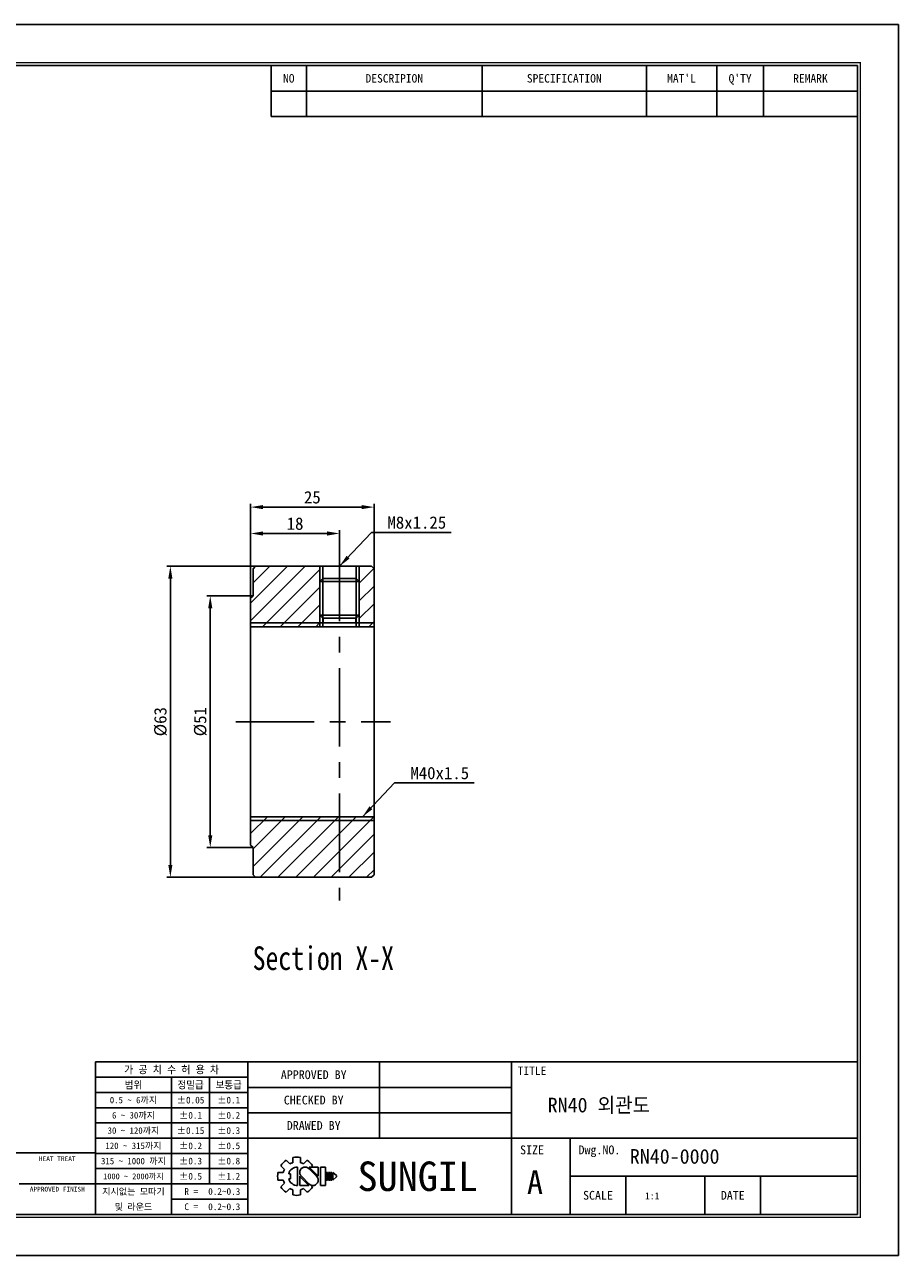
# Model space of a CAD drawing. Header units: millimetres. Extents: x 0 to 353, y 0 to 249.
# Tile 2 of 2: x 176 to 353, y 0 to 249. Entities that reach past the tile are written whole.
import ezdxf
from ezdxf.enums import TextEntityAlignment as Align

# ---------------------------------------------------------------- set-up
doc = ezdxf.new("R2010")
doc.units = ezdxf.units.MM
doc.linetypes.add('CENTER', pattern=[50.8, 31.75, -6.35, 6.35, -6.35])
doc.layers.get('0').update_dxf_attribs({"linetype": 'CONTINUOUS'})
doc.layers.get('DEFPOINTS').update_dxf_attribs({"linetype": 'CONTINUOUS'})
for name, color, linetype in [('center', 1, 'CENTER'), ('L1', 7, 'CONTINUOUS'), ('OUTLINE', 7, 'CONTINUOUS')]:
    doc.layers.add(name, color=color, linetype=linetype)
doc.dimstyles.get("Standard").update_dxf_attribs({"dimtxt": 2.5, "dimasz": 2.5, "dimexe": 0.7, "dimexo": 0, "dimgap": 0.7, "dimtad": 1, "dimdec": 3, "dimzin": 11, "dimdsep": 46, "dimtxsty": 'Standard', "dimcen": 0, "dimclrd": 5, "dimclre": 5, "dimclrt": 3, "dimadec": 0, "dimazin": 0, "dimtfac": 0.6, "dimtdec": 3, "dimtmove": 0, "dimatfit": 3, "dimfxl": 0, "dimtolj": 1, "dimtzin": 11, "dimarcsym": 0})

# ---------------------------------------------------------------- blocks, each defined once
blk = doc.blocks.new('표제란')
at = {"layer": 'L1', "color": 0}
for p, q in [((297, 210), (0, 210)), ((297, 0), (297, 210)), ((0, 0), (297, 0))]:
    blk.add_line(p, q, dxfattribs=at)
at = {"layer": 'L1'}
for p, q in [((190, 203), (190, 194.34)), ((196, 203), (196, 194.34)), ((226, 203), (226, 194.34)), ((254, 203), (254, 194.34)), ((266, 203), (266, 194.34)), ((274, 203), (274, 194.34)), ((190, 198.67), (290, 198.67)), ((190, 194.34), (290, 194.34)), ((290, 33), (160, 33)), ((160, 33), (160, 7)), ((186, 33), (186, 7)), ((208.5, 33), (208.5, 20)), ((231, 33), (231, 7)), ((186, 30.4), (160, 30.4)), ((173, 30.4), (173, 7)), ((179.5, 30.4), (179.5, 12.2)), ((186, 27.8), (160, 27.8)), ((231, 28.67), (186, 28.67)), ((186, 25.2), (160, 25.2)), ((231, 24.33), (186, 24.33)), ((186, 22.6), (160, 22.6)), ((186, 20), (160, 20)), ((290, 20), (186, 20)), ((241, 20), (241, 7)), ((160, 17.5), (62, 17.5)), ((186, 17.4), (160, 17.4)), ((186, 14.8), (160, 14.8)), ((191.63, 15.3), (192.25, 14.68)), ((192.55, 16.22), (193.17, 15.6)), ((193.7, 16.69), (193.7, 15.81)), ((194.5, 15.08), (194.5, 11.92)), ((195, 16.69), (195, 15.81)), ((195.52, 15.6), (196.14, 16.22)), ((197.74, 13.5), (196.41, 14.83)), ((198.02, 13.53), (196.47, 15.08)), ((196.47, 15.08), (198.02, 15.08)), ((196.84, 15.08), (197.06, 15.3)), ((198.02, 15.08), (198.02, 13.5)), ((198.39, 15.08), (198.39, 11.92)), ((198.39, 15.08), (199.26, 15.08)), ((199.26, 15.08), (199.26, 11.92)), ((191.15, 14.15), (192.03, 14.15)), ((191.15, 14.15), (192.03, 14.15)), ((191.15, 12.85), (192.03, 12.85)), ((192.98, 13.93), (193.28, 13.93)), ((192.98, 13.07), (193.28, 13.07)), ((193.28, 13.93), (193.28, 13.07)), ((194.86, 13.5), (194.86, 11.92)), ((194.86, 13.47), (196.42, 11.92)), ((195.14, 13.5), (196.47, 12.17)), ((199.41, 14.15), (199.41, 12.85)), ((199.41, 14.15), (199.62, 14.15)), ((199.41, 12.85), (199.62, 12.85)), ((199.62, 14.15), (199.62, 12.85)), ((199.78, 14.15), (199.78, 12.85)), ((199.78, 14.15), (199.99, 14.15)), ((199.78, 12.85), (199.99, 12.85)), ((199.99, 14.15), (199.99, 12.85)), ((200.14, 14.15), (200.14, 12.85)), ((200.14, 14.15), (200.36, 14.15)), ((200.14, 12.85), (200.36, 12.85)), ((200.36, 14.15), (200.36, 12.85)), ((200.51, 14.15), (200.51, 12.85)), ((200.51, 14.15), (201.16, 13.61)), ((201.16, 13.39), (200.51, 12.85)), ((201.16, 13.61), (201.16, 13.5)), ((201.16, 13.61), (201.16, 13.39)), ((201.16, 13.5), (201.16, 13.39)), ((290, 13.5), (241, 13.5)), ((250.5, 13.5), (250.5, 7)), ((264, 13.5), (264, 7)), ((273.5, 13.5), (273.5, 7)), ((147, 12.2), (160, 12.2)), ((186, 12.2), (160, 12.2)), ((191.63, 11.7), (192.25, 12.32)), ((192.55, 10.78), (193.17, 11.4)), ((193.7, 11.19), (193.7, 10.31)), ((194.86, 11.92), (196.42, 11.92)), ((195, 11.19), (195, 10.31)), ((195.52, 11.4), (196.14, 10.78)), ((196.79, 11.98), (197.06, 11.7)), ((198.39, 11.92), (199.26, 11.92)), ((186, 9.6), (173, 9.6))]:
    blk.add_line(p, q, dxfattribs=at)
at = {"layer": 'L1', "const_width": 0.25}
blk.add_lwpolyline([(290.5, 6.5), (290.5, 203.5), (10, 203.5), (10, 6.5)], close=True, dxfattribs=at)
at = {"layer": 'L1'}
blk.add_lwpolyline([(290, 7), (290, 203), (10.5, 203), (10.5, 7)], close=True, dxfattribs=at)
for centre, radius, start, end in [((194.35, 13.5), 3.26, 123.4943, 146.5057), ((194.5, 13.5), 1.58, 90, 164.0671), ((194.35, 13.5), 2.4, 105.6872, 119.3128), ((194.35, 13.5), 3.26, 78.4943, 101.5057), ((195.78, 14.16), 0.919, 43.2202, 225.8282), ((194.35, 13.5), 2.4, 60.6872, 74.3128), ((194.35, 13.5), 3.26, 33.4943, 56.5057), ((194.35, 13.5), 3.26, 168.4943, 191.5057), ((194.35, 13.5), 2.4, 150.6872, 164.3128), ((194.35, 13.5), 2.4, 195.6872, 209.3128), ((194.5, 13.5), 1.58, 195.9329, 270), ((197.1, 12.84), 0.919, 223.2202, 45.8282), ((194.35, 13.5), 3.26, 213.4943, 236.5057), ((194.35, 13.5), 2.4, 240.6872, 254.3128), ((194.35, 13.5), 2.4, 285.6872, 299.3128), ((194.35, 13.5), 3.26, 303.4943, 326.5057), ((194.35, 13.5), 3.26, 258.4943, 281.5057)]:
    blk.add_arc(centre, radius, start, end, dxfattribs=at)
for p in [(208.5, 28.67), (208.5, 24.33)]:
    blk.add_point(p, dxfattribs=at)
for s, height, p in [("MAT'L", 1.444, (260, 200.83)), ("Q'TY", 1.444, (270, 200.83)), ('NO', 1.444, (193, 200.83)), ('DESCRIPION', 1.444, (211, 200.83)), ('SPECIFICATION', 1.444, (240, 200.83)), ('REMARK', 1.444, (282, 200.83)), ('가 공 치 수 허 용 차', 1.3, (173, 31.7)), ('APPROVED BY', 1.5, (197.25, 30.83)), ('TITLE', 1.444, (234.5, 31.5)), ('범위', 1.25, (166.5, 29.1)), ('정밀급', 1.25, (176.25, 29.1)), ('보통급', 1.25, (182.75, 29.1)), ('0.5 ~ 6까지', 1.1, (166.5, 26.5)), ('%%P0.05', 1.15, (176.25, 26.5)), ('%%P0.1', 1.15, (182.75, 26.5)), ('CHECKED BY', 1.5, (197.25, 26.5)), ('6 ~ 30까지', 1.1, (166.5, 23.9)), ('%%P0.1', 1.15, (176.25, 23.9)), ('%%P0.2', 1.15, (182.75, 23.9)), ('30 ~ 120까지', 1.1, (166.5, 21.3)), ('%%P0.15', 1.15, (176.25, 21.3)), ('%%P0.3', 1.15, (182.75, 21.3)), ('DRAWED BY', 1.5, (197.25, 22.17)), ('120 ~ 315까지', 1.1, (166.5, 18.7)), ('%%P0.2', 1.15, (176.25, 18.7)), ('%%P0.5', 1.15, (182.75, 18.7)), ('HEAT TREAT', 0.8, (153.5, 16.5)), ('SIZE', 1.5, (234.5, 18)), ('Dwg.NO.', 1.5, (246, 18)), ('315 ~ 1000 까지', 1.1, (166.5, 16.1)), ('%%P0.3', 1.15, (176.25, 16.1)), ('%%P0.8', 1.15, (182.75, 16.1)), ('SUNGIL', 5.032, (215, 13.5)), ('1000 ~ 2000까지', 0.99, (166.5, 13.49)), ('%%P0.5', 1.15, (176.25, 13.5)), ('%%P1.2', 1.15, (182.75, 13.5)), ('A', 4, (235, 12.5)), ('APPROVED FINISH', 0.8, (153.5, 11.3)), ('지시없는 모따기', 1.1, (166.5, 10.9)), ('R = ', 1.15, (176.75, 10.9)), ('SCALE', 1.5, (245.75, 10.25)), ('DATE', 1.5, (268.75, 10.25)), ('및 라운드', 1.1, (166.5, 8.3)), ('C = ', 1.15, (176.75, 8.3))]:
    blk.add_text(s, height=height, dxfattribs=at).set_placement(p, align=Align.MIDDLE_CENTER)
for tag, p in [('필렛', (179.25, 10.9)), ('모따기', (179.25, 8.3))]:
    blk.add_attdef(tag, text='', height=1.15, dxfattribs=at).set_placement(p, align=Align.MIDDLE_LEFT)
at = {"layer": 'OUTLINE', "ltscale": 0.5}
for tag, p, height in [('TITLE', (237.17, 24.41), 2.5), ('도번', (251.18, 15.64), 2.5), ('SCALE', (253.78, 9.55), 1.2), ('DATE', (277.02, 9.51), 1.2)]:
    blk.add_attdef(tag, p, '', height=height, dxfattribs=at)
blk = doc.blocks.new('*D22')
at = {"layer": 'DEFPOINTS', "color": 0, "ltscale": 0.5}
for p in [(221.93, 133.62), (213.25, 82.62), (221.93, 82.62)]:
    blk.add_point(p, dxfattribs=at)
at = {"layer": 'OUTLINE', "color": 5, "lineweight": -2, "ltscale": 0.5}
for p, q in [((221.93, 133.62), (212.55, 133.62)), ((213.25, 131.12), (213.25, 85.12)), ((221.93, 82.62), (212.55, 82.62))]:
    blk.add_line(p, q, dxfattribs=at)
at = {"layer": 'OUTLINE', "color": 5, "ltscale": 0.5}
for points in [[(212.83, 131.12), (213.67, 131.12), (213.25, 133.62)], [(212.83, 85.12), (213.67, 85.12), (213.25, 82.62)]]:
    blk.add_solid(points, dxfattribs=at)
at = {"layer": 'OUTLINE', "color": 3, "ltscale": 0.5, "insert": (211.26, 108.12), "char_height": 2.5, "attachment_point": 5, "rotation": 90}
blk.add_mtext('\\A1;%%C51', dxfattribs=at)
blk = doc.blocks.new('*D23')
at = {"layer": 'DEFPOINTS', "color": 0, "ltscale": 0.5}
for p in [(222.43, 139.62), (205.17, 76.62), (222.43, 76.62)]:
    blk.add_point(p, dxfattribs=at)
at = {"layer": 'OUTLINE', "color": 5, "lineweight": -2, "ltscale": 0.5}
for p, q in [((222.43, 139.62), (204.47, 139.62)), ((205.17, 137.12), (205.17, 79.12)), ((222.43, 76.62), (204.47, 76.62))]:
    blk.add_line(p, q, dxfattribs=at)
at = {"layer": 'OUTLINE', "color": 5, "ltscale": 0.5}
for points in [[(204.75, 137.12), (205.59, 137.12), (205.17, 139.62)], [(204.75, 79.12), (205.59, 79.12), (205.17, 76.62)]]:
    blk.add_solid(points, dxfattribs=at)
at = {"layer": 'OUTLINE', "color": 3, "ltscale": 0.5, "insert": (203.19, 108.12), "char_height": 2.5, "attachment_point": 5, "rotation": 90}
blk.add_mtext('\\A1;%%C63', dxfattribs=at)
blk = doc.blocks.new('*D24')
at = {"layer": 'DEFPOINTS', "color": 0, "ltscale": 0.5}
for p in [(221.43, 146.25), (239.43, 144.34), (221.43, 133.12)]:
    blk.add_point(p, dxfattribs=at)
at = {"layer": 'OUTLINE', "color": 5, "lineweight": -2, "ltscale": 0.5}
for p, q in [((221.43, 133.12), (221.43, 146.95)), ((236.93, 146.25), (223.93, 146.25)), ((239.43, 144.34), (239.43, 146.95))]:
    blk.add_line(p, q, dxfattribs=at)
at = {"layer": 'OUTLINE', "color": 5, "ltscale": 0.5}
for points in [[(223.93, 146.67), (223.93, 145.83), (221.43, 146.25)], [(236.93, 146.67), (236.93, 145.83), (239.43, 146.25)]]:
    blk.add_solid(points, dxfattribs=at)
at = {"layer": 'OUTLINE', "color": 3, "ltscale": 0.5, "insert": (230.43, 148.23), "char_height": 2.5, "attachment_point": 5}
blk.add_mtext('\\A1;18', dxfattribs=at)
blk = doc.blocks.new('*D25')
at = {"layer": 'DEFPOINTS', "color": 0, "ltscale": 0.5}
for p in [(246.43, 151.59), (246.43, 138.87), (221.43, 133.12)]:
    blk.add_point(p, dxfattribs=at)
at = {"layer": 'OUTLINE', "color": 5, "lineweight": -2, "ltscale": 0.5}
for p, q in [((221.43, 133.12), (221.43, 152.29)), ((246.43, 138.87), (246.43, 152.29)), ((223.93, 151.59), (243.93, 151.59))]:
    blk.add_line(p, q, dxfattribs=at)
at = {"layer": 'OUTLINE', "color": 5, "ltscale": 0.5}
for points in [[(223.93, 152.01), (223.93, 151.18), (221.43, 151.59)], [(243.93, 152.01), (243.93, 151.18), (246.43, 151.59)]]:
    blk.add_solid(points, dxfattribs=at)
at = {"layer": 'OUTLINE', "color": 3, "ltscale": 0.5, "insert": (233.93, 153.57), "char_height": 2.5, "attachment_point": 5}
blk.add_mtext('\\A1;25', dxfattribs=at)

msp = doc.modelspace()

# ---------------------------------------------------------------- hatches: boundary and pattern name
at = {"layer": 'OUTLINE', "ltscale": 0.5}
h = msp.add_hatch(dxfattribs=at)
h.set_pattern_fill('ANSI31', color=5, scale=0.8, style=0)
h.set_pattern_definition([(45, (-504.0717, 2.936), (-1.796051, 1.796051), [])])
h.paths.add_polyline_path([(235.4344, 136.5183), (235.4344, 139.6183), (222.4344, 139.6183), (221.9344, 139.1183), (221.9344, 138.8728), (221.9344, 133.6183), (221.4344, 133.1183), (221.4344, 128.1183), (235.4344, 128.1183), (235.4344, 129.7183)])
h.paths.add_polyline_path([(246.4344, 138.8728), (246.4344, 139.1183), (245.9344, 139.6183), (243.4344, 139.6183), (243.4344, 136.5183), (243.4344, 129.7183), (243.4344, 128.1183), (246.4344, 128.1183)])
h.paths.add_polyline_path([(246.4344, 128.1183), (243.4344, 128.1183), (243.4344, 127.3683), (246.4344, 127.3683)])
h.paths.add_polyline_path([(235.4344, 128.1183), (221.4344, 128.1183), (221.4344, 127.3683), (235.4344, 127.3683)])
h.paths.add_polyline_path([(239.4344, 88.1183), (221.4344, 88.1183), (221.4344, 83.1183), (221.9344, 82.6183), (221.9344, 77.3638), (221.9344, 77.1183), (222.4344, 76.6183), (239.4344, 76.6183)])
h.paths.add_polyline_path([(246.4344, 88.1183), (239.4344, 88.1183), (239.4344, 76.6183), (245.9344, 76.6183), (246.4344, 77.1183), (246.4344, 77.3638)])
h.paths.add_polyline_path([(246.4344, 88.8683), (239.4344, 88.8683), (239.4344, 88.1183), (246.4344, 88.1183)])
h.paths.add_polyline_path([(239.4344, 88.8683), (221.4344, 88.8683), (221.4344, 88.1183), (239.4344, 88.1183)])

# ---------------------------------------------------------------- linework, layer by layer
at = {"layer": 'center', "ltscale": 0.5}
for p, q in [((239.4344, 144.3433), (239.4344, 71.8933)), ((218.4416, 108.1183), (249.7514, 108.1183))]:
    msp.add_line(p, q, dxfattribs=at)
at = {"layer": 'OUTLINE'}
for p, q in [((222.4344, 139.6183), (221.9344, 139.1183)), ((221.9344, 139.1183), (221.9344, 138.8728)), ((221.9344, 138.8728), (221.9344, 133.6183)), ((245.9344, 139.6183), (222.4344, 139.6183)), ((246.4344, 139.1183), (245.9344, 139.6183)), ((246.4344, 139.1183), (246.4344, 138.8728)), ((246.4344, 138.8728), (246.4344, 112.012)), ((221.9344, 133.6183), (221.4344, 133.1183)), ((221.4344, 125.7959), (221.4344, 133.1183)), ((221.4344, 90.4406), (221.4344, 125.7959)), ((246.4344, 112.012), (246.4344, 104.2245)), ((246.4344, 104.2245), (246.4344, 77.3638)), ((221.4344, 83.1183), (221.4344, 90.4406)), ((221.4344, 83.1183), (221.9344, 82.6183)), ((221.9344, 82.6183), (221.9344, 77.3638)), ((221.9344, 77.3638), (221.9344, 77.1183)), ((246.4344, 77.3638), (246.4344, 77.1183)), ((221.9344, 77.1183), (222.4344, 76.6183)), ((222.4344, 76.6183), (245.9344, 76.6183)), ((245.9344, 76.6183), (246.4344, 77.1183))]:
    msp.add_line(p, q, dxfattribs=at)
at = {"layer": 'OUTLINE', "color": 5, "ltscale": 5}
for p, q in [((235.4344, 136.5183), (235.4344, 139.6183)), ((243.4344, 136.5183), (243.4344, 139.6183)), ((235.4344, 129.7183), (235.4344, 127.3683)), ((243.4344, 129.7183), (243.4344, 127.3683))]:
    msp.add_line(p, q, dxfattribs=at)
at = {"layer": 'OUTLINE', "ltscale": 5}
for p, q in [((236.0344, 137.1183), (236.0344, 139.6183)), ((242.8344, 137.1183), (242.8344, 139.6183)), ((236.0344, 137.1183), (235.4344, 136.5183)), ((235.4344, 136.5183), (243.4344, 136.5183)), ((235.4344, 136.5183), (235.4344, 129.7183)), ((236.0344, 137.1183), (242.8344, 137.1183)), ((236.0344, 137.1183), (236.0344, 129.1183)), ((242.8344, 137.1183), (243.4344, 136.5183)), ((242.8344, 137.1183), (242.8344, 129.1183)), ((243.4344, 136.5183), (243.4344, 129.7183)), ((235.4344, 129.7183), (236.0344, 129.1183)), ((235.4344, 129.7183), (243.4344, 129.7183)), ((242.8344, 129.1183), (243.4344, 129.7183)), ((236.0344, 129.1183), (236.0344, 127.3683)), ((236.0344, 129.1183), (242.8344, 129.1183)), ((236.1344, 129.1183), (236.1344, 128.1183)), ((242.7344, 129.1183), (242.7344, 128.1183)), ((242.8344, 129.1183), (242.8344, 127.3683))]:
    msp.add_line(p, q, dxfattribs=at)
at = {"layer": 'OUTLINE', "color": 5, "ltscale": 0.5}
for p, q in [((221.4344, 128.1183), (246.4344, 128.1183)), ((221.4344, 88.1183), (246.4344, 88.1183))]:
    msp.add_line(p, q, dxfattribs=at)
at = {"layer": 'OUTLINE', "ltscale": 0.5}
for p, q in [((221.4344, 127.3683), (246.4344, 127.3683)), ((221.4344, 88.8683), (246.4344, 88.8683))]:
    msp.add_line(p, q, dxfattribs=at)

# ---------------------------------------------------------------- block references
at = {"layer": 'OUTLINE'}
ref = msp.add_blockref('표제란', (0, 0), dxfattribs=dict(at, xscale=1.187359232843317, yscale=1.187359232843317, zscale=1.187359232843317))
ref.add_attrib('SCALE', '1:1', (301.3293, 11.3423), dxfattribs={"ltscale": 0.5, "height": 1.42483})
ref.add_attrib('도번', 'RN40-0000', (298.2423, 18.5732), dxfattribs={"ltscale": 0.5, "height": 2.9684})
ref.add_attrib('TITLE', 'RN40 외관도', (281.6009, 28.9786), dxfattribs={"ltscale": 0.5, "height": 2.9684})
ref.add_attrib('필렛', '0.2~0.3', dxfattribs={"layer": 'L1', "height": 1.36546}).set_placement((212.8341, 12.9422), align=Align.MIDDLE_LEFT)
ref.add_attrib('모따기', '0.2~0.3', dxfattribs={"layer": 'L1', "height": 1.36546}).set_placement((212.8341, 9.8551), align=Align.MIDDLE_LEFT)

# ---------------------------------------------------------------- texts
at = {"lineweight": 9, "width": 0.8}
msp.add_text('Section X-X', height=4.780029, dxfattribs=at).set_placement((221.8455, 57.8231))
at = {"layer": 'OUTLINE', "color": 3, "ltscale": 0.5, "char_height": 2.5, "attachment_point": 7}
for s, insert in [('\\A1;M8x1.25', (249.1412, 147.184)), ('\\A1;M40x1.5', (253.7848, 96.434))]:
    msp.add_mtext(s, dxfattribs=dict(at, insert=insert))

# ---------------------------------------------------------------- dimensions: what is measured, and where the dimension line sits
at = {"layer": 'OUTLINE', "ltscale": 0.5}
for base, p1, p2, picture, middle in [((246.4344, 151.593), (221.4344, 133.1183), (246.4344, 138.8728), '*D25', (233.9344, 153.5746)), ((221.4344, 146.2491), (239.4344, 144.3433), (221.4344, 133.1183), '*D24', (230.4344, 148.234))]:
    dim = msp.add_linear_dim(base=base, p1=p1, p2=p2, dimstyle='Standard', dxfattribs=at)
    dim.commit()
    dim.dimension.update_dxf_attribs({"geometry": picture, "text_midpoint": middle})
for base, p1, p2, picture, middle in [((205.1683, 76.6183), (222.4344, 139.6183), (222.4344, 76.6183), '*D23', (203.1867, 108.1183)), ((213.2484, 82.6183), (221.9344, 133.6183), (221.9344, 82.6183), '*D22', (211.2635, 108.1183))]:
    dim = msp.add_linear_dim(base=base, p1=p1, p2=p2, angle=90, text='%%C<>', dimstyle='Standard', override={"dimgap": 0.7, "dimsah": 1, "dimse1": 0, "dimse2": 0, "dimsd1": 0, "dimsd2": 0, "dimtol": 0, "dimlim": 0}, dxfattribs=at)
    dim.commit()
    dim.dimension.update_dxf_attribs({"geometry": picture, "text_midpoint": middle})

# ---------------------------------------------------------------- leaders
at = {"layer": 'OUTLINE', "ltscale": 0.5, "annotation_type": 0, "has_hookline": 1, "hookline_direction": 0, "text_width": 12.9161}
for points in [[(239.4344, 139.6183), (245.9412, 146.484), (248.4412, 146.484)], [(244.078, 88.8683), (250.5848, 95.734), (253.0848, 95.734)]]:
    msp.add_leader(points, dimstyle='Standard', dxfattribs=at)

doc.saveas('drawing.dxf')
